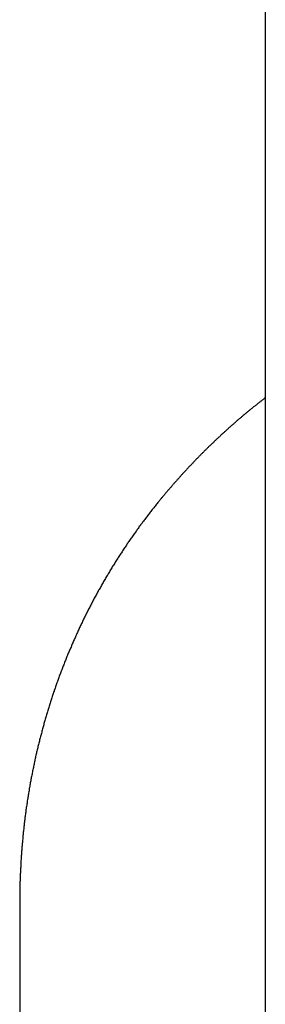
# Model space of a CAD drawing. Extents: x 987 to 2641, y 1244 to 2490.
# Tile 36 of 138: x 1936.41 to 1938.12, y 1774.59 to 1781.43. Entities that reach past the tile are written whole.
import ezdxf

# ---------------------------------------------------------------- set-up
doc = ezdxf.new("R2010")
doc.units = 0
doc.layers.add('KF_GRAVIS_8_DIM', color=1, linetype='CONTINUOUS')
doc.layers.add('KF_GRAVIS_8_LEFT', color=7, linetype='CONTINUOUS')

# ---------------------------------------------------------------- blocks, each defined once
blk = doc.blocks.new('*U13')
at = {"layer": 'KF_GRAVIS_8_LEFT'}
for p, q in [((-115.2643, -361.0981), (-115.2643, -370.3975)), ((-115.2643, -370.3975), (-115.2643, -379.1528)), ((-116.9717, -370.6168), (-116.9717, -377.3832))]:
    blk.add_line(p, q, dxfattribs=at)
for points in [[(-115.264, -367.112, 0), (-115.269, -367.115, 0), (-115.273, -367.118, 0), (-115.277, -367.122, 0), (-115.282, -367.125, 0), (-115.286, -367.128, 0), (-115.29, -367.132, 0), (-115.294, -367.135, 0), (-115.299, -367.138, 0), (-115.303, -367.142, 0), (-115.307, -367.145, 0), (-115.311, -367.148, 0), (-115.316, -367.152, 0), (-115.32, -367.155, 0), (-115.324, -367.158, 0), (-115.328, -367.162, 0), (-115.333, -367.165, 0), (-115.337, -367.169, 0), (-115.341, -367.172, 0), (-115.345, -367.175, 0), (-115.35, -367.179, 0), (-115.354, -367.182, 0), (-115.358, -367.186, 0), (-115.362, -367.189, 0), (-115.366, -367.192, 0), (-115.371, -367.196, 0), (-115.375, -367.199, 0), (-115.379, -367.203, 0), (-115.383, -367.206, 0), (-115.387, -367.21, 0), (-115.392, -367.213, 0), (-115.396, -367.217, 0), (-115.4, -367.22, 0), (-115.404, -367.224, 0), (-115.408, -367.227, 0), (-115.412, -367.23, 0), (-115.417, -367.234, 0), (-115.421, -367.237, 0), (-115.425, -367.241, 0), (-115.429, -367.244, 0), (-115.433, -367.248, 0), (-115.437, -367.252, 0), (-115.441, -367.255, 0), (-115.446, -367.259, 0), (-115.45, -367.262, 0), (-115.454, -367.266, 0), (-115.458, -367.269, 0), (-115.462, -367.273, 0), (-115.466, -367.276, 0), (-115.47, -367.28, 0), (-115.474, -367.283, 0), (-115.478, -367.287, 0), (-115.482, -367.291, 0), (-115.486, -367.294, 0), (-115.491, -367.298, 0), (-115.495, -367.301, 0), (-115.499, -367.305, 0), (-115.503, -367.308, 0), (-115.507, -367.312, 0), (-115.511, -367.316, 0), (-115.515, -367.319, 0), (-115.519, -367.323, 0), (-115.523, -367.327, 0), (-115.527, -367.33, 0), (-115.531, -367.334, 0), (-115.535, -367.337, 0), (-115.539, -367.341, 0), (-115.543, -367.345, 0), (-115.547, -367.348, 0), (-115.551, -367.352, 0), (-115.555, -367.356, 0), (-115.559, -367.359, 0), (-115.563, -367.363, 0), (-115.567, -367.367, 0), (-115.571, -367.37, 0), (-115.575, -367.374, 0), (-115.579, -367.378, 0), (-115.583, -367.382, 0), (-115.587, -367.385, 0), (-115.591, -367.389, 0), (-115.595, -367.393, 0), (-115.599, -367.396, 0), (-115.603, -367.4, 0), (-115.607, -367.404, 0), (-115.611, -367.408, 0), (-115.615, -367.411, 0), (-115.619, -367.415, 0), (-115.623, -367.419, 0), (-115.626, -367.423, 0), (-115.63, -367.426, 0), (-115.634, -367.43, 0), (-115.638, -367.434, 0), (-115.642, -367.438, 0), (-115.646, -367.441, 0), (-115.65, -367.445, 0), (-115.654, -367.449, 0), (-115.658, -367.453, 0), (-115.662, -367.457, 0), (-115.665, -367.46, 0), (-115.669, -367.464, 0), (-115.673, -367.468, 0), (-115.677, -367.472, 0), (-115.681, -367.476, 0), (-115.685, -367.479, 0), (-115.689, -367.483, 0), (-115.692, -367.487, 0), (-115.696, -367.491, 0), (-115.7, -367.495, 0), (-115.704, -367.499, 0), (-115.708, -367.502, 0), (-115.712, -367.506, 0), (-115.715, -367.51, 0), (-115.719, -367.514, 0), (-115.723, -367.518, 0), (-115.727, -367.522, 0), (-115.731, -367.526, 0), (-115.734, -367.53, 0), (-115.738, -367.533, 0), (-115.742, -367.537, 0), (-115.746, -367.541, 0), (-115.75, -367.545, 0), (-115.753, -367.549, 0), (-115.757, -367.553, 0), (-115.761, -367.557, 0), (-115.765, -367.561, 0), (-115.768, -367.565, 0), (-115.772, -367.569, 0), (-115.776, -367.573, 0), (-115.78, -367.577, 0), (-115.783, -367.58, 0), (-115.787, -367.584, 0), (-115.791, -367.588, 0), (-115.795, -367.592, 0), (-115.798, -367.596, 0), (-115.802, -367.6, 0), (-115.806, -367.604, 0), (-115.809, -367.608, 0), (-115.813, -367.612, 0), (-115.817, -367.616, 0), (-115.82, -367.62, 0), (-115.824, -367.624, 0), (-115.828, -367.628, 0), (-115.831, -367.632, 0), (-115.835, -367.636, 0), (-115.839, -367.64, 0), (-115.842, -367.644, 0), (-115.846, -367.648, 0), (-115.85, -367.652, 0), (-115.853, -367.656, 0), (-115.857, -367.66, 0), (-115.861, -367.664, 0), (-115.864, -367.668, 0), (-115.868, -367.672, 0), (-115.872, -367.677, 0), (-115.875, -367.681, 0), (-115.879, -367.685, 0), (-115.882, -367.689, 0), (-115.886, -367.693, 0), (-115.89, -367.697, 0), (-115.893, -367.701, 0), (-115.897, -367.705, 0), (-115.9, -367.709, 0), (-115.904, -367.713, 0), (-115.907, -367.717, 0), (-115.911, -367.721, 0), (-115.915, -367.725, 0), (-115.918, -367.73, 0), (-115.922, -367.734, 0), (-115.925, -367.738, 0), (-115.929, -367.742, 0), (-115.932, -367.746, 0), (-115.936, -367.75, 0), (-115.939, -367.754, 0), (-115.943, -367.758, 0), (-115.946, -367.763, 0), (-115.95, -367.767, 0), (-115.954, -367.771, 0), (-115.957, -367.775, 0), (-115.961, -367.779, 0), (-115.964, -367.783, 0), (-115.968, -367.788, 0), (-115.971, -367.792, 0), (-115.974, -367.796, 0), (-115.978, -367.8, 0), (-115.981, -367.804, 0), (-115.985, -367.808, 0), (-115.988, -367.813, 0), (-115.992, -367.817, 0), (-115.995, -367.821, 0), (-115.999, -367.825, 0), (-116.002, -367.829, 0), (-116.006, -367.834, 0)], [(-116.006, -367.834, 0), (-116.011, -367.84, 0), (-116.016, -367.846, 0), (-116.02, -367.852, 0), (-116.025, -367.858, 0), (-116.03, -367.864, 0), (-116.035, -367.87, 0), (-116.04, -367.876, 0), (-116.045, -367.883, 0), (-116.05, -367.889, 0), (-116.055, -367.895, 0), (-116.059, -367.901, 0), (-116.064, -367.907, 0), (-116.069, -367.913, 0), (-116.074, -367.92, 0), (-116.079, -367.926, 0), (-116.083, -367.932, 0), (-116.088, -367.938, 0), (-116.093, -367.944, 0), (-116.098, -367.951, 0), (-116.102, -367.957, 0), (-116.107, -367.963, 0), (-116.112, -367.97, 0), (-116.117, -367.976, 0), (-116.121, -367.982, 0), (-116.126, -367.988, 0), (-116.131, -367.995, 0), (-116.135, -368.001, 0), (-116.14, -368.007, 0), (-116.144, -368.014, 0), (-116.149, -368.02, 0), (-116.154, -368.026, 0), (-116.158, -368.033, 0), (-116.163, -368.039, 0), (-116.167, -368.045, 0), (-116.172, -368.052, 0), (-116.176, -368.058, 0), (-116.181, -368.065, 0), (-116.185, -368.071, 0), (-116.19, -368.077, 0), (-116.194, -368.084, 0), (-116.199, -368.09, 0), (-116.203, -368.097, 0), (-116.208, -368.103, 0), (-116.212, -368.11, 0), (-116.217, -368.116, 0), (-116.221, -368.123, 0), (-116.226, -368.129, 0), (-116.23, -368.136, 0), (-116.234, -368.142, 0), (-116.239, -368.149, 0), (-116.243, -368.155, 0), (-116.247, -368.162, 0), (-116.252, -368.168, 0), (-116.256, -368.175, 0), (-116.26, -368.181, 0), (-116.265, -368.188, 0), (-116.269, -368.194, 0), (-116.273, -368.201, 0), (-116.278, -368.207, 0), (-116.282, -368.214, 0), (-116.286, -368.221, 0), (-116.29, -368.227, 0), (-116.294, -368.234, 0), (-116.299, -368.24, 0), (-116.303, -368.247, 0), (-116.307, -368.254, 0), (-116.311, -368.26, 0), (-116.315, -368.267, 0), (-116.319, -368.274, 0), (-116.324, -368.28, 0), (-116.328, -368.287, 0), (-116.332, -368.294, 0), (-116.336, -368.3, 0), (-116.34, -368.307, 0), (-116.344, -368.314, 0), (-116.348, -368.321, 0), (-116.352, -368.327, 0), (-116.356, -368.334, 0), (-116.36, -368.341, 0), (-116.364, -368.347, 0), (-116.368, -368.354, 0), (-116.372, -368.361, 0), (-116.376, -368.368, 0), (-116.38, -368.374, 0), (-116.384, -368.381, 0), (-116.388, -368.388, 0), (-116.392, -368.395, 0), (-116.396, -368.402, 0), (-116.4, -368.408, 0), (-116.403, -368.415, 0), (-116.407, -368.422, 0), (-116.411, -368.429, 0), (-116.415, -368.436, 0), (-116.419, -368.443, 0), (-116.423, -368.449, 0), (-116.426, -368.456, 0), (-116.43, -368.463, 0), (-116.434, -368.47, 0), (-116.438, -368.477, 0), (-116.441, -368.484, 0), (-116.445, -368.491, 0), (-116.449, -368.498, 0), (-116.453, -368.504, 0), (-116.456, -368.511, 0), (-116.46, -368.518, 0), (-116.464, -368.525, 0), (-116.467, -368.532, 0), (-116.471, -368.539, 0), (-116.475, -368.546, 0), (-116.478, -368.553, 0), (-116.482, -368.56, 0), (-116.485, -368.567, 0), (-116.489, -368.574, 0), (-116.493, -368.581, 0), (-116.496, -368.588, 0), (-116.5, -368.595, 0), (-116.503, -368.602, 0), (-116.507, -368.609, 0), (-116.51, -368.616, 0), (-116.514, -368.623, 0), (-116.517, -368.63, 0), (-116.521, -368.637, 0), (-116.524, -368.644, 0), (-116.528, -368.651, 0), (-116.531, -368.658, 0), (-116.534, -368.665, 0), (-116.538, -368.672, 0), (-116.541, -368.679, 0), (-116.545, -368.686, 0), (-116.548, -368.693, 0), (-116.551, -368.701, 0), (-116.555, -368.708, 0), (-116.558, -368.715, 0), (-116.561, -368.722, 0), (-116.565, -368.729, 0), (-116.568, -368.736, 0), (-116.571, -368.743, 0), (-116.574, -368.75, 0), (-116.578, -368.757, 0), (-116.581, -368.765, 0), (-116.584, -368.772, 0), (-116.587, -368.779, 0), (-116.59, -368.786, 0), (-116.594, -368.793, 0), (-116.597, -368.8, 0), (-116.6, -368.808, 0), (-116.603, -368.815, 0), (-116.606, -368.822, 0), (-116.609, -368.829, 0), (-116.612, -368.836, 0), (-116.615, -368.844, 0), (-116.619, -368.851, 0), (-116.622, -368.858, 0), (-116.625, -368.865, 0), (-116.628, -368.872, 0), (-116.631, -368.88, 0), (-116.634, -368.887, 0), (-116.637, -368.894, 0), (-116.64, -368.901, 0), (-116.643, -368.909, 0), (-116.646, -368.916, 0), (-116.649, -368.923, 0), (-116.651, -368.93, 0), (-116.654, -368.938, 0), (-116.657, -368.945, 0), (-116.66, -368.952, 0), (-116.663, -368.96, 0), (-116.666, -368.967, 0), (-116.669, -368.974, 0), (-116.672, -368.981, 0), (-116.674, -368.989, 0), (-116.677, -368.996, 0), (-116.68, -369.003, 0), (-116.683, -369.011, 0), (-116.686, -369.018, 0), (-116.688, -369.025, 0), (-116.691, -369.033, 0), (-116.694, -369.04, 0), (-116.697, -369.047, 0), (-116.699, -369.055, 0), (-116.702, -369.062, 0), (-116.705, -369.07, 0), (-116.707, -369.077, 0), (-116.71, -369.084, 0), (-116.713, -369.092, 0), (-116.715, -369.099, 0), (-116.718, -369.106, 0), (-116.72, -369.114, 0), (-116.723, -369.121, 0), (-116.726, -369.129, 0), (-116.728, -369.136, 0), (-116.731, -369.144, 0), (-116.733, -369.151, 0), (-116.736, -369.158, 0), (-116.738, -369.166, 0), (-116.741, -369.173, 0), (-116.743, -369.181, 0), (-116.746, -369.188, 0), (-116.748, -369.196, 0), (-116.751, -369.203, 0), (-116.753, -369.21, 0), (-116.755, -369.218, 0), (-116.758, -369.225, 0), (-116.76, -369.233, 0), (-116.763, -369.24, 0), (-116.765, -369.248, 0), (-116.767, -369.255, 0), (-116.77, -369.263, 0), (-116.772, -369.27, 0), (-116.774, -369.278, 0), (-116.776, -369.285, 0), (-116.779, -369.293, 0), (-116.781, -369.3, 0), (-116.783, -369.308, 0), (-116.785, -369.315, 0), (-116.788, -369.323, 0), (-116.79, -369.33, 0), (-116.792, -369.338, 0), (-116.794, -369.345, 0), (-116.796, -369.353, 0), (-116.799, -369.361, 0), (-116.801, -369.368, 0), (-116.803, -369.376, 0), (-116.805, -369.383, 0), (-116.807, -369.391, 0), (-116.809, -369.398, 0), (-116.811, -369.406, 0), (-116.813, -369.413, 0), (-116.815, -369.421, 0), (-116.817, -369.429, 0), (-116.819, -369.436, 0), (-116.821, -369.444, 0), (-116.823, -369.451, 0), (-116.825, -369.459, 0), (-116.827, -369.466, 0), (-116.829, -369.474, 0), (-116.831, -369.482, 0), (-116.833, -369.489, 0), (-116.835, -369.497, 0), (-116.837, -369.505, 0), (-116.839, -369.512, 0), (-116.841, -369.52, 0), (-116.843, -369.527, 0), (-116.845, -369.535, 0), (-116.846, -369.543, 0), (-116.848, -369.55, 0), (-116.85, -369.558, 0), (-116.852, -369.566, 0), (-116.854, -369.573, 0), (-116.855, -369.581, 0), (-116.857, -369.588, 0), (-116.859, -369.596, 0), (-116.861, -369.604, 0), (-116.862, -369.611, 0), (-116.864, -369.619, 0), (-116.866, -369.627, 0), (-116.867, -369.634, 0), (-116.869, -369.642, 0), (-116.871, -369.65, 0), (-116.872, -369.657, 0), (-116.874, -369.665, 0), (-116.875, -369.673, 0), (-116.877, -369.68, 0), (-116.879, -369.688, 0), (-116.88, -369.696, 0), (-116.882, -369.704, 0), (-116.883, -369.711, 0), (-116.885, -369.719, 0), (-116.886, -369.727, 0), (-116.888, -369.734, 0), (-116.889, -369.742, 0), (-116.891, -369.75, 0), (-116.892, -369.757, 0), (-116.894, -369.765, 0), (-116.895, -369.773, 0), (-116.897, -369.781, 0), (-116.898, -369.788, 0), (-116.899, -369.796, 0), (-116.901, -369.804, 0), (-116.902, -369.811, 0), (-116.903, -369.819, 0), (-116.905, -369.827, 0), (-116.906, -369.835, 0), (-116.907, -369.842, 0), (-116.909, -369.85, 0), (-116.91, -369.858, 0), (-116.911, -369.866, 0), (-116.913, -369.873, 0), (-116.914, -369.881, 0), (-116.915, -369.889, 0), (-116.916, -369.897, 0), (-116.917, -369.904, 0), (-116.919, -369.912, 0), (-116.92, -369.92, 0), (-116.921, -369.928, 0), (-116.922, -369.935, 0), (-116.923, -369.943, 0), (-116.924, -369.951, 0), (-116.926, -369.959, 0), (-116.927, -369.967, 0), (-116.928, -369.974, 0), (-116.929, -369.982, 0), (-116.93, -369.99, 0), (-116.931, -369.998, 0), (-116.932, -370.005, 0), (-116.933, -370.013, 0), (-116.934, -370.021, 0), (-116.935, -370.029, 0), (-116.936, -370.037, 0), (-116.937, -370.044, 0), (-116.938, -370.052, 0), (-116.939, -370.06, 0), (-116.94, -370.068, 0), (-116.941, -370.076, 0), (-116.941, -370.083, 0), (-116.942, -370.091, 0), (-116.943, -370.099, 0), (-116.944, -370.107, 0), (-116.945, -370.115, 0), (-116.946, -370.122, 0), (-116.947, -370.13, 0), (-116.947, -370.138, 0), (-116.948, -370.146, 0), (-116.949, -370.154, 0), (-116.95, -370.162, 0), (-116.951, -370.169, 0), (-116.951, -370.177, 0), (-116.952, -370.185, 0), (-116.953, -370.193, 0), (-116.953, -370.201, 0), (-116.954, -370.208, 0), (-116.955, -370.216, 0), (-116.955, -370.224, 0), (-116.956, -370.232, 0), (-116.957, -370.24, 0), (-116.957, -370.248, 0), (-116.958, -370.255, 0), (-116.959, -370.263, 0), (-116.959, -370.271, 0), (-116.96, -370.279, 0), (-116.96, -370.287, 0), (-116.961, -370.295, 0), (-116.961, -370.302, 0), (-116.962, -370.31, 0), (-116.962, -370.318, 0), (-116.963, -370.326, 0), (-116.963, -370.334, 0), (-116.964, -370.342, 0), (-116.964, -370.35, 0), (-116.965, -370.357, 0), (-116.965, -370.365, 0), (-116.965, -370.373, 0), (-116.966, -370.381, 0), (-116.966, -370.389, 0), (-116.967, -370.397, 0), (-116.967, -370.405, 0), (-116.967, -370.412, 0), (-116.968, -370.42, 0), (-116.968, -370.428, 0), (-116.968, -370.436, 0), (-116.969, -370.444, 0), (-116.969, -370.452, 0), (-116.969, -370.46, 0), (-116.969, -370.467, 0), (-116.97, -370.475, 0), (-116.97, -370.483, 0), (-116.97, -370.491, 0), (-116.97, -370.499, 0), (-116.97, -370.507, 0), (-116.971, -370.515, 0), (-116.971, -370.522, 0), (-116.971, -370.53, 0), (-116.971, -370.538, 0), (-116.971, -370.546, 0), (-116.971, -370.554, 0), (-116.971, -370.562, 0), (-116.971, -370.57, 0), (-116.972, -370.577, 0), (-116.972, -370.585, 0), (-116.972, -370.593, 0), (-116.972, -370.601, 0), (-116.972, -370.609, 0), (-116.972, -370.617, 0)]]:
    blk.add_polyline3d(points, dxfattribs=at)

msp = doc.modelspace()

# ---------------------------------------------------------------- block references
at = {"layer": 'KF_GRAVIS_8_DIM'}
msp.add_blockref('*U13', (2053.3832, 2145.913), dxfattribs=at)

doc.saveas('drawing.dxf')
